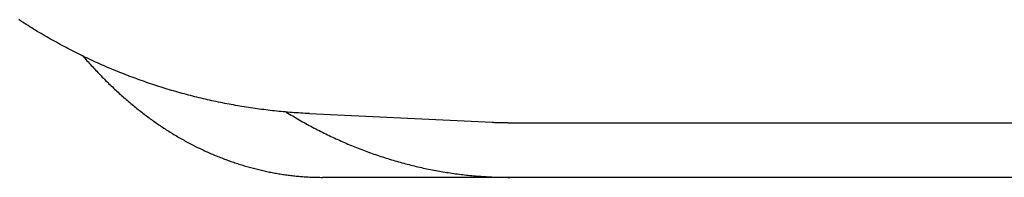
# Model space of a CAD drawing. Extents: x 637 to 3230, y 885 to 2745.
# Tile 127 of 151: x 2832.78 to 2841.77, y 2159.6 to 2161.04. Entities that reach past the tile are written whole.
import ezdxf

# ---------------------------------------------------------------- set-up
doc = ezdxf.new("R2010")
doc.units = 0
doc.layers.add('KF_GRAVIS_15_REAR', color=7, linetype='CONTINUOUS')

# ---------------------------------------------------------------- blocks, each defined once
blk = doc.blocks.new('KF_GRAVIS_15_REAR')
at = {"layer": 'KF_GRAVIS_15_REAR'}
for p, q in [((-186.01139, -92.91708), (-184.34256, -92.99623)), ((-184.18351, -93), (-161.17208, -93)), ((-168.06331, -93.5), (-185.893, -93.5))]:
    blk.add_line(p, q, dxfattribs=at)
for points in [[(-186.011, -92.9171, 0), (-186.031, -92.9161, 0), (-186.051, -92.915, 0), (-186.071, -92.9139, 0), (-186.091, -92.9127, 0), (-186.111, -92.9114, 0), (-186.131, -92.91, 0), (-186.151, -92.9086, 0), (-186.171, -92.9071, 0), (-186.191, -92.9055, 0), (-186.211, -92.9039, 0), (-186.231, -92.9021, 0), (-186.251, -92.9003, 0), (-186.271, -92.8984, 0), (-186.291, -92.8965, 0), (-186.311, -92.8944, 0), (-186.331, -92.8923, 0), (-186.35, -92.8902, 0), (-186.37, -92.8879, 0), (-186.39, -92.8856, 0), (-186.41, -92.8832, 0), (-186.43, -92.8807, 0), (-186.45, -92.8781, 0), (-186.47, -92.8755, 0), (-186.489, -92.8728, 0), (-186.509, -92.87, 0), (-186.529, -92.8672, 0), (-186.549, -92.8643, 0), (-186.569, -92.8613, 0), (-186.588, -92.8582, 0), (-186.608, -92.8551, 0), (-186.628, -92.8518, 0), (-186.648, -92.8485, 0), (-186.667, -92.8452, 0), (-186.687, -92.8417, 0), (-186.707, -92.8382, 0), (-186.727, -92.8346, 0), (-186.746, -92.831, 0), (-186.766, -92.8272, 0), (-186.786, -92.8234, 0), (-186.805, -92.8195, 0), (-186.825, -92.8156, 0), (-186.844, -92.8116, 0), (-186.864, -92.8075, 0), (-186.884, -92.8033, 0), (-186.903, -92.799, 0), (-186.923, -92.7947, 0), (-186.942, -92.7903, 0), (-186.962, -92.7858, 0), (-186.981, -92.7813, 0), (-187.001, -92.7767, 0), (-187.02, -92.772, 0), (-187.04, -92.7672, 0), (-187.059, -92.7624, 0), (-187.078, -92.7575, 0), (-187.098, -92.7525, 0), (-187.117, -92.7474, 0), (-187.136, -92.7423, 0), (-187.156, -92.7371, 0), (-187.175, -92.7318, 0), (-187.194, -92.7265, 0), (-187.214, -92.7211, 0), (-187.233, -92.7156, 0), (-187.252, -92.71, 0), (-187.271, -92.7044, 0), (-187.291, -92.6987, 0), (-187.31, -92.6929, 0), (-187.329, -92.687, 0), (-187.348, -92.6811, 0), (-187.367, -92.6751, 0), (-187.386, -92.669, 0), (-187.405, -92.6629, 0), (-187.424, -92.6567, 0), (-187.443, -92.6504, 0), (-187.462, -92.644, 0), (-187.481, -92.6376, 0), (-187.5, -92.6311, 0), (-187.519, -92.6245, 0), (-187.538, -92.6179, 0), (-187.557, -92.6111, 0), (-187.576, -92.6043, 0), (-187.595, -92.5975, 0), (-187.613, -92.5905, 0), (-187.632, -92.5835, 0), (-187.651, -92.5764, 0), (-187.67, -92.5693, 0), (-187.688, -92.5621, 0), (-187.707, -92.5548, 0), (-187.726, -92.5474, 0), (-187.744, -92.54, 0), (-187.763, -92.5325, 0), (-187.781, -92.5249, 0), (-187.8, -92.5172, 0), (-187.818, -92.5095, 0), (-187.837, -92.5017, 0), (-187.855, -92.4939, 0), (-187.874, -92.4859, 0), (-187.892, -92.4779, 0), (-187.91, -92.4698, 0), (-187.929, -92.4617, 0), (-187.947, -92.4535, 0), (-187.965, -92.4452, 0), (-187.983, -92.4369, 0), (-188.001, -92.4284, 0), (-188.02, -92.4199, 0), (-188.038, -92.4114, 0), (-188.056, -92.4028, 0), (-188.074, -92.3941, 0), (-188.092, -92.3853, 0), (-188.11, -92.3764, 0), (-188.128, -92.3675, 0), (-188.146, -92.3586, 0), (-188.164, -92.3495, 0), (-188.182, -92.3404, 0), (-188.199, -92.3312, 0), (-188.217, -92.322, 0), (-188.235, -92.3127, 0), (-188.253, -92.3033, 0), (-188.27, -92.2938, 0), (-188.288, -92.2843, 0), (-188.305, -92.2747, 0), (-188.323, -92.2651, 0), (-188.341, -92.2553, 0), (-188.358, -92.2455, 0), (-188.376, -92.2357, 0), (-188.393, -92.2258, 0), (-188.41, -92.2158, 0), (-188.428, -92.2057, 0), (-188.445, -92.1956, 0), (-188.462, -92.1854, 0), (-188.48, -92.1751, 0), (-188.497, -92.1648, 0), (-188.514, -92.1544, 0), (-188.531, -92.1439, 0), (-188.548, -92.1334, 0), (-188.565, -92.1228, 0), (-188.582, -92.1122, 0), (-188.599, -92.1014, 0), (-188.616, -92.0907, 0), (-188.633, -92.0798, 0), (-188.65, -92.0689, 0), (-188.666, -92.0579, 0)], [(-188.082, -92.3886, 0), (-188.073, -92.3998, 0), (-188.063, -92.4109, 0), (-188.053, -92.4219, 0), (-188.044, -92.433, 0), (-188.034, -92.4439, 0), (-188.024, -92.4549, 0), (-188.014, -92.4657, 0), (-188.004, -92.4766, 0), (-187.994, -92.4874, 0), (-187.985, -92.4981, 0), (-187.975, -92.5088, 0), (-187.965, -92.5195, 0), (-187.955, -92.5301, 0), (-187.945, -92.5406, 0), (-187.934, -92.5511, 0), (-187.924, -92.5616, 0), (-187.914, -92.572, 0), (-187.904, -92.5824, 0), (-187.894, -92.5927, 0), (-187.884, -92.603, 0), (-187.874, -92.6132, 0), (-187.863, -92.6234, 0), (-187.853, -92.6335, 0), (-187.843, -92.6436, 0), (-187.832, -92.6537, 0), (-187.822, -92.6636, 0), (-187.812, -92.6736, 0), (-187.801, -92.6835, 0), (-187.791, -92.6933, 0), (-187.78, -92.7031, 0), (-187.77, -92.7128, 0), (-187.759, -92.7225, 0), (-187.749, -92.7321, 0), (-187.738, -92.7417, 0), (-187.728, -92.7512, 0), (-187.717, -92.7607, 0), (-187.706, -92.7701, 0), (-187.696, -92.7795, 0), (-187.685, -92.7888, 0), (-187.674, -92.798, 0), (-187.663, -92.8072, 0), (-187.653, -92.8164, 0), (-187.642, -92.8255, 0), (-187.631, -92.8345, 0), (-187.62, -92.8435, 0), (-187.609, -92.8524, 0), (-187.598, -92.8613, 0), (-187.588, -92.8701, 0), (-187.577, -92.8789, 0), (-187.566, -92.8876, 0), (-187.555, -92.8962, 0), (-187.544, -92.9048, 0), (-187.533, -92.9134, 0), (-187.522, -92.9219, 0), (-187.511, -92.9303, 0), (-187.499, -92.9386, 0), (-187.488, -92.9469, 0), (-187.477, -92.9552, 0), (-187.466, -92.9634, 0), (-187.455, -92.9715, 0), (-187.444, -92.9796, 0), (-187.432, -92.9876, 0), (-187.421, -92.9955, 0), (-187.41, -93.0034, 0), (-187.399, -93.0113, 0), (-187.387, -93.019, 0), (-187.376, -93.0267, 0), (-187.365, -93.0344, 0), (-187.353, -93.042, 0), (-187.342, -93.0495, 0), (-187.331, -93.0569, 0), (-187.319, -93.0643, 0), (-187.308, -93.0717, 0), (-187.296, -93.079, 0), (-187.285, -93.0862, 0), (-187.273, -93.0933, 0), (-187.262, -93.1004, 0), (-187.25, -93.1074, 0), (-187.239, -93.1144, 0), (-187.227, -93.1213, 0), (-187.215, -93.1281, 0), (-187.204, -93.1349, 0), (-187.192, -93.1416, 0), (-187.181, -93.1482, 0), (-187.169, -93.1548, 0), (-187.157, -93.1613, 0), (-187.146, -93.1678, 0), (-187.134, -93.1742, 0), (-187.122, -93.1805, 0), (-187.11, -93.1868, 0), (-187.099, -93.193, 0), (-187.087, -93.1991, 0), (-187.075, -93.2052, 0), (-187.063, -93.2112, 0), (-187.052, -93.2172, 0), (-187.04, -93.2231, 0), (-187.028, -93.2289, 0), (-187.016, -93.2346, 0), (-187.004, -93.2403, 0), (-186.992, -93.246, 0), (-186.981, -93.2516, 0), (-186.969, -93.2571, 0), (-186.957, -93.2625, 0), (-186.945, -93.2679, 0), (-186.933, -93.2733, 0), (-186.921, -93.2785, 0), (-186.909, -93.2837, 0), (-186.897, -93.2889, 0), (-186.885, -93.2939, 0), (-186.873, -93.299, 0), (-186.861, -93.3039, 0), (-186.849, -93.3088, 0), (-186.837, -93.3136, 0), (-186.825, -93.3184, 0), (-186.813, -93.3231, 0), (-186.801, -93.3277, 0), (-186.789, -93.3323, 0), (-186.777, -93.3368, 0), (-186.765, -93.3413, 0), (-186.753, -93.3457, 0), (-186.741, -93.35, 0), (-186.729, -93.3543, 0), (-186.717, -93.3585, 0), (-186.704, -93.3627, 0), (-186.692, -93.3667, 0), (-186.68, -93.3708, 0), (-186.668, -93.3747, 0), (-186.656, -93.3786, 0), (-186.644, -93.3824, 0), (-186.632, -93.3862, 0), (-186.62, -93.3899, 0), (-186.608, -93.3936, 0), (-186.595, -93.3972, 0), (-186.583, -93.4007, 0), (-186.571, -93.4042, 0), (-186.559, -93.4076, 0), (-186.547, -93.4109, 0), (-186.535, -93.4142, 0), (-186.522, -93.4174, 0), (-186.51, -93.4206, 0), (-186.498, -93.4236, 0), (-186.486, -93.4267, 0), (-186.474, -93.4296, 0), (-186.462, -93.4326, 0), (-186.449, -93.4354, 0), (-186.437, -93.4382, 0), (-186.425, -93.4409, 0), (-186.413, -93.4436, 0), (-186.401, -93.4462, 0), (-186.389, -93.4487, 0), (-186.376, -93.4512, 0), (-186.364, -93.4536, 0), (-186.352, -93.456, 0), (-186.34, -93.4582, 0), (-186.328, -93.4605, 0), (-186.316, -93.4626, 0), (-186.303, -93.4648, 0), (-186.291, -93.4668, 0), (-186.279, -93.4688, 0), (-186.267, -93.4707, 0), (-186.255, -93.4726, 0), (-186.243, -93.4744, 0), (-186.231, -93.4761, 0), (-186.218, -93.4778, 0), (-186.206, -93.4794, 0), (-186.194, -93.481, 0), (-186.182, -93.4825, 0), (-186.17, -93.4839, 0), (-186.158, -93.4853, 0), (-186.146, -93.4866, 0), (-186.134, -93.4878, 0), (-186.121, -93.489, 0), (-186.109, -93.4901, 0), (-186.097, -93.4912, 0), (-186.085, -93.4922, 0), (-186.073, -93.4932, 0), (-186.061, -93.494, 0), (-186.049, -93.4949, 0), (-186.037, -93.4956, 0), (-186.025, -93.4963, 0), (-186.013, -93.497, 0), (-186.001, -93.4975, 0), (-185.989, -93.4981, 0), (-185.977, -93.4985, 0), (-185.965, -93.4989, 0), (-185.953, -93.4992, 0), (-185.941, -93.4995, 0), (-185.929, -93.4997, 0), (-185.917, -93.4999, 0), (-185.905, -93.5, 0), (-185.893, -93.5, 0)], [(-186.224, -92.9027, 0), (-186.209, -92.9119, 0), (-186.194, -92.9209, 0), (-186.18, -92.9299, 0), (-186.165, -92.9389, 0), (-186.15, -92.9477, 0), (-186.135, -92.9565, 0), (-186.12, -92.9652, 0), (-186.105, -92.9739, 0), (-186.09, -92.9825, 0), (-186.075, -92.991, 0), (-186.06, -92.9995, 0), (-186.045, -93.0079, 0), (-186.03, -93.0162, 0), (-186.015, -93.0244, 0), (-186, -93.0326, 0), (-185.984, -93.0407, 0), (-185.969, -93.0488, 0), (-185.954, -93.0568, 0), (-185.939, -93.0647, 0), (-185.924, -93.0725, 0), (-185.908, -93.0803, 0), (-185.893, -93.088, 0), (-185.878, -93.0957, 0), (-185.862, -93.1032, 0), (-185.847, -93.1107, 0), (-185.832, -93.1182, 0), (-185.816, -93.1255, 0), (-185.801, -93.1328, 0), (-185.785, -93.1401, 0), (-185.77, -93.1472, 0), (-185.754, -93.1543, 0), (-185.739, -93.1613, 0), (-185.723, -93.1683, 0), (-185.708, -93.1751, 0), (-185.692, -93.1819, 0), (-185.676, -93.1887, 0), (-185.661, -93.1954, 0), (-185.645, -93.202, 0), (-185.629, -93.2085, 0), (-185.614, -93.2149, 0), (-185.598, -93.2213, 0), (-185.582, -93.2276, 0), (-185.567, -93.2339, 0), (-185.551, -93.2401, 0), (-185.535, -93.2462, 0), (-185.519, -93.2522, 0), (-185.503, -93.2582, 0), (-185.488, -93.2641, 0), (-185.472, -93.2699, 0), (-185.456, -93.2756, 0), (-185.44, -93.2813, 0), (-185.424, -93.2869, 0), (-185.408, -93.2924, 0), (-185.392, -93.2979, 0), (-185.376, -93.3033, 0), (-185.36, -93.3086, 0), (-185.344, -93.3139, 0), (-185.328, -93.319, 0), (-185.312, -93.3242, 0), (-185.296, -93.3292, 0), (-185.28, -93.3341, 0), (-185.264, -93.339, 0), (-185.248, -93.3439, 0), (-185.232, -93.3486, 0), (-185.216, -93.3533, 0), (-185.2, -93.3579, 0), (-185.184, -93.3624, 0), (-185.167, -93.3669, 0), (-185.151, -93.3712, 0), (-185.135, -93.3756, 0), (-185.119, -93.3798, 0), (-185.103, -93.384, 0), (-185.086, -93.3881, 0), (-185.07, -93.3921, 0), (-185.054, -93.396, 0), (-185.038, -93.3999, 0), (-185.022, -93.4037, 0), (-185.005, -93.4074, 0), (-184.989, -93.4111, 0), (-184.973, -93.4147, 0), (-184.956, -93.4182, 0), (-184.94, -93.4216, 0), (-184.924, -93.425, 0), (-184.907, -93.4283, 0), (-184.891, -93.4315, 0), (-184.875, -93.4346, 0), (-184.858, -93.4377, 0), (-184.842, -93.4407, 0), (-184.826, -93.4436, 0), (-184.809, -93.4465, 0), (-184.793, -93.4492, 0), (-184.776, -93.4519, 0), (-184.76, -93.4546, 0), (-184.744, -93.4571, 0), (-184.727, -93.4596, 0), (-184.711, -93.462, 0), (-184.694, -93.4644, 0), (-184.678, -93.4666, 0), (-184.661, -93.4688, 0), (-184.645, -93.4709, 0), (-184.628, -93.473, 0), (-184.612, -93.4749, 0), (-184.595, -93.4768, 0), (-184.579, -93.4786, 0), (-184.562, -93.4804, 0), (-184.546, -93.482, 0), (-184.529, -93.4836, 0), (-184.513, -93.4852, 0), (-184.496, -93.4866, 0), (-184.48, -93.488, 0), (-184.463, -93.4893, 0), (-184.447, -93.4905, 0), (-184.43, -93.4916, 0), (-184.414, -93.4927, 0), (-184.397, -93.4937, 0), (-184.381, -93.4947, 0), (-184.364, -93.4955, 0), (-184.348, -93.4963, 0), (-184.331, -93.497, 0), (-184.315, -93.4976, 0), (-184.298, -93.4982, 0), (-184.281, -93.4987, 0), (-184.265, -93.4991, 0), (-184.248, -93.4994, 0), (-184.232, -93.4997, 0), (-184.215, -93.4999, 0), (-184.199, -93.5, 0), (-184.182, -93.5, 0)], [(-184.343, -92.9962, 0), (-184.341, -92.9963, 0), (-184.34, -92.9963, 0), (-184.339, -92.9964, 0), (-184.338, -92.9965, 0), (-184.336, -92.9965, 0), (-184.335, -92.9966, 0), (-184.334, -92.9966, 0), (-184.333, -92.9967, 0), (-184.331, -92.9967, 0), (-184.33, -92.9968, 0), (-184.329, -92.9968, 0), (-184.328, -92.9969, 0), (-184.326, -92.997, 0), (-184.325, -92.997, 0), (-184.324, -92.9971, 0), (-184.323, -92.9971, 0), (-184.321, -92.9972, 0), (-184.32, -92.9972, 0), (-184.319, -92.9973, 0), (-184.318, -92.9973, 0), (-184.316, -92.9974, 0), (-184.315, -92.9974, 0), (-184.314, -92.9975, 0), (-184.313, -92.9975, 0), (-184.312, -92.9976, 0), (-184.31, -92.9976, 0), (-184.309, -92.9977, 0), (-184.308, -92.9977, 0), (-184.307, -92.9977, 0), (-184.305, -92.9978, 0), (-184.304, -92.9978, 0), (-184.303, -92.9979, 0), (-184.302, -92.9979, 0), (-184.3, -92.998, 0), (-184.299, -92.998, 0), (-184.298, -92.9981, 0), (-184.297, -92.9981, 0), (-184.295, -92.9981, 0), (-184.294, -92.9982, 0), (-184.293, -92.9982, 0), (-184.292, -92.9983, 0), (-184.29, -92.9983, 0), (-184.289, -92.9983, 0), (-184.288, -92.9984, 0), (-184.287, -92.9984, 0), (-184.285, -92.9985, 0), (-184.284, -92.9985, 0), (-184.283, -92.9985, 0), (-184.282, -92.9986, 0), (-184.28, -92.9986, 0), (-184.279, -92.9986, 0), (-184.278, -92.9987, 0), (-184.277, -92.9987, 0), (-184.275, -92.9987, 0), (-184.274, -92.9988, 0), (-184.273, -92.9988, 0), (-184.272, -92.9988, 0), (-184.271, -92.9989, 0), (-184.269, -92.9989, 0), (-184.268, -92.9989, 0), (-184.267, -92.999, 0), (-184.266, -92.999, 0), (-184.264, -92.999, 0), (-184.263, -92.9991, 0), (-184.262, -92.9991, 0), (-184.261, -92.9991, 0), (-184.259, -92.9991, 0), (-184.258, -92.9992, 0), (-184.257, -92.9992, 0), (-184.256, -92.9992, 0), (-184.254, -92.9993, 0), (-184.253, -92.9993, 0), (-184.252, -92.9993, 0), (-184.251, -92.9993, 0), (-184.249, -92.9994, 0), (-184.248, -92.9994, 0), (-184.247, -92.9994, 0), (-184.246, -92.9994, 0), (-184.244, -92.9994, 0), (-184.243, -92.9995, 0), (-184.242, -92.9995, 0), (-184.241, -92.9995, 0), (-184.239, -92.9995, 0), (-184.238, -92.9996, 0), (-184.237, -92.9996, 0), (-184.236, -92.9996, 0), (-184.234, -92.9996, 0), (-184.233, -92.9996, 0), (-184.232, -92.9996, 0), (-184.231, -92.9997, 0), (-184.229, -92.9997, 0), (-184.228, -92.9997, 0), (-184.227, -92.9997, 0), (-184.226, -92.9997, 0), (-184.225, -92.9997, 0), (-184.223, -92.9998, 0), (-184.222, -92.9998, 0), (-184.221, -92.9998, 0), (-184.22, -92.9998, 0), (-184.218, -92.9998, 0), (-184.217, -92.9998, 0), (-184.216, -92.9998, 0), (-184.215, -92.9999, 0), (-184.213, -92.9999, 0), (-184.212, -92.9999, 0), (-184.211, -92.9999, 0), (-184.21, -92.9999, 0), (-184.208, -92.9999, 0), (-184.207, -92.9999, 0), (-184.206, -92.9999, 0), (-184.205, -92.9999, 0), (-184.203, -92.9999, 0), (-184.202, -92.9999, 0), (-184.201, -93, 0), (-184.2, -93, 0), (-184.198, -93, 0), (-184.197, -93, 0), (-184.196, -93, 0), (-184.195, -93, 0), (-184.193, -93, 0), (-184.192, -93, 0), (-184.191, -93, 0), (-184.19, -93, 0), (-184.188, -93, 0), (-184.187, -93, 0), (-184.186, -93, 0), (-184.185, -93, 0), (-184.184, -93, 0)]]:
    blk.add_polyline3d(points, dxfattribs=at)

msp = doc.modelspace()

# ---------------------------------------------------------------- block references
at = {"layer": 'KF_GRAVIS_15_REAR'}
msp.add_blockref('KF_GRAVIS_15_REAR', (3021.4392, 2253.1013), dxfattribs=at)

doc.saveas('drawing.dxf')
